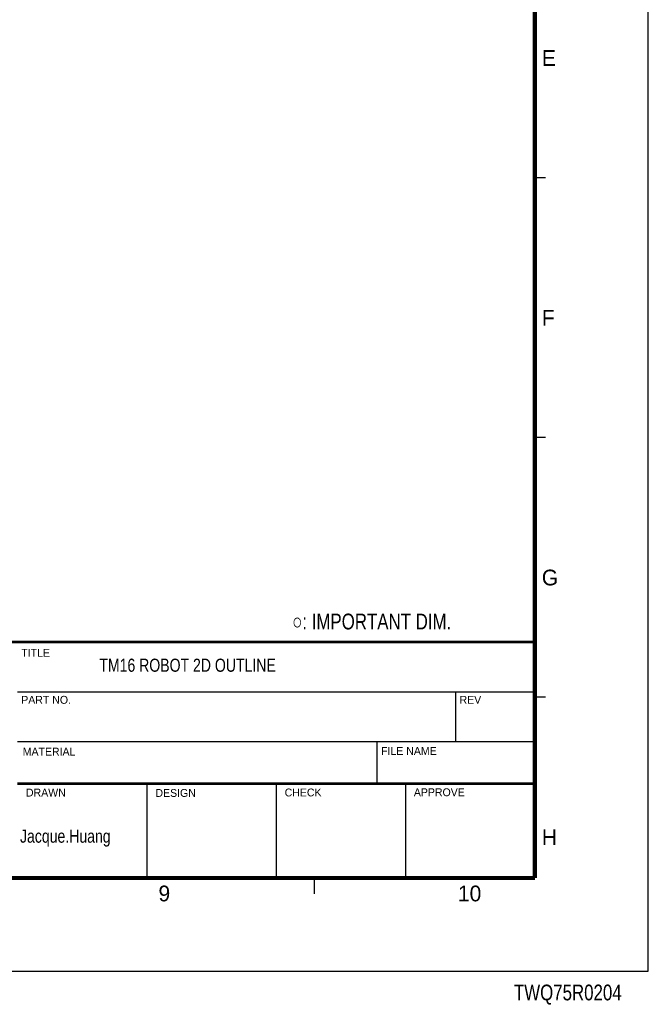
# Model space of a CAD drawing. Header units: millimetres. Extents: x 10 to 584, y 4 to 410.
# Tile 42 of 50: x 464 to 584, y 4 to 191. Entities that reach past the tile are written whole.
import ezdxf

# ---------------------------------------------------------------- set-up
doc = ezdxf.new("R2010")
doc.units = ezdxf.units.MM
doc.header["$LTSCALE"] = 32.67
doc.layers.get('0').update_dxf_attribs({"linetype": 'CONTINUOUS'})
doc.styles.get("Standard").update_dxf_attribs({"font": 'txt', "width": 0.8})
doc.styles.add('TEXTSTYLE_1', font='gdt', dxfattribs={"width": 0.8})
doc.styles.add('TEXTSTYLE_2', font='txt')

msp = doc.modelspace()

# ---------------------------------------------------------------- linework, layer by layer
at = {"color": 7, "linetype": 'Continuous'}
for p, q in [((584, 10), (584, 410)), ((562.4108, 161.2533), (564.4108, 161.2533)), ((562.4108, 111.7533), (564.4108, 111.7533)), ((463.9108, 63.2533), (562.4108, 63.2533)), ((547.3064, 63.2533), (547.3064, 53.7533)), ((562.4108, 62.2533), (564.4108, 62.2533)), ((463.9108, 53.7533), (562.4108, 53.7533)), ((532.3064, 53.7533), (532.3064, 45.7533)), ((488.5608, 45.7533), (488.5608, 27.7533)), ((513.1608, 45.7533), (513.1608, 27.7533)), ((537.7608, 45.7533), (537.7608, 27.7533)), ((520.4108, 27.7533), (520.4108, 24.7533)), ((10, 10), (584, 10))]:
    msp.add_line(p, q, dxfattribs=at)
for points, const_width in [([(562.4108, 399.7533), (562.4108, 27.7533)], 0.8), ([(562.4108, 72.7533), (394.4108, 72.7533)], 0.5), ([(562.4108, 45.7533), (463.9108, 45.7533)], 0.5), ([(562.4108, 27.7533), (32.4108, 27.7533)], 0.8)]:
    msp.add_lwpolyline(points, dxfattribs=dict(at, const_width=const_width))

# ---------------------------------------------------------------- texts
at = {"color": 7, "linetype": 'Continuous', "attachment_point": 1, "line_spacing_factor": 0.9, "style": 'TEXTSTYLE_2'}
for s, insert, char_height, width in [('E', (563.7278, 185.5155), 3, 3), ('F', (563.7278, 136.0155), 3, 3), ('G', (563.7278, 86.5155), 3, 3), ('TITLE', (464.6336, 71.4093), 1.5, 7.5), ('PART NO.', (464.6284, 62.4555), 1.5, 12), ('REV', (548.0683, 62.4658), 1.5, 4.5), ('MATERIAL', (464.9116, 52.5903), 1.5, 12), ('FILE NAME', (533.1296, 52.7231), 1.5, 13.5), ('DRAWN', (465.5256, 44.7805), 1.5, 7.5), ('DESIGN', (490.1756, 44.7121), 1.5, 9), ('CHECK', (514.7756, 44.8027), 1.5, 7.5), ('APPROVE', (539.3698, 44.8442), 1.5, 10.5), ('H', (563.7278, 37.0155), 3, 3), ('9', (490.7509, 26.3054), 3, 3), ('10', (547.7509, 26.3054), 3, 6)]:
    msp.add_mtext(s, dxfattribs=dict(at, insert=insert, char_height=char_height, width=width))
at = {"color": 2, "linetype": 'Continuous', "insert": (516.2034, 78.132), "char_height": 3, "width": 43.9, "attachment_point": 1, "line_spacing_factor": 0.9, "style": 'TEXTSTYLE_1'}
msp.add_mtext('{\\Fgdt;e}\\Ftxt;: IMPORTANT DIM.', dxfattribs=at)
at = {"color": 2, "linetype": 'Continuous', "attachment_point": 1, "line_spacing_factor": 0.9}
for s, insert, char_height, width in [('TM16 ROBOT 2D OUTLINE ', (479.498, 69.5536), 2.5, 44), ('Jacque.Huang', (464.3926, 36.9798), 2.5, 24), ('TWQ75R0204', (558.4181, 7.4386), 3, 24)]:
    msp.add_mtext(s, dxfattribs=dict(at, insert=insert, char_height=char_height, width=width))

doc.saveas('drawing.dxf')
